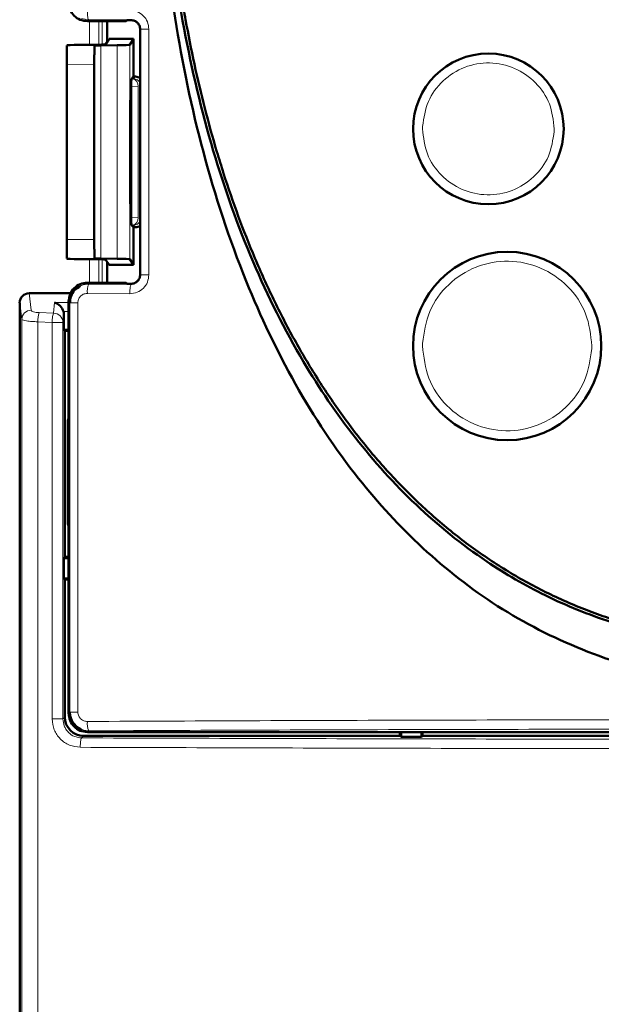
# Model space of a CAD drawing. Header units: millimetres. Extents: x 0 to 847, y 0 to 594.
# Tile 4 of 15: x 178 to 209, y 393 to 445. Entities that reach past the tile are written whole.
import ezdxf

# ---------------------------------------------------------------- set-up
doc = ezdxf.new("R2010")
doc.units = ezdxf.units.MM
doc.header["$LTSCALE"] = 2
doc.linetypes.add('SLD-Сплошная', pattern=[0])

msp = doc.modelspace()

# ---------------------------------------------------------------- linework, layer by layer
at = {"color": 8, "linetype": 'SLD-Сплошная', "lineweight": 18}
for p, q in [((181.825, 444.923), (181.447, 444.996)), ((181.757, 444.855), (181.825, 444.923)), ((181.825, 444.923), (184.081, 444.934)), ((181.862, 443.602), (181.862, 444.855)), ((182.362, 443.607), (182.362, 444.855)), ((182.549, 444.855), (182.549, 443.61)), ((184.058, 444.911), (184.081, 444.934)), ((184.558, 444.411), (184.586, 444.439)), ((185.019, 444.439), (184.586, 444.439)), ((184.586, 444.439), (184.586, 431.383)), ((185.019, 444.439), (185.019, 431.383)), ((182.14, 443.561), (180.658, 443.566)), ((182.138, 432.263), (182.138, 443.559)), ((182.475, 443.572), (182.475, 432.25)), ((183.329, 443.58), (183.329, 432.243)), ((184.003, 443.604), (184.003, 432.218)), ((182.121, 442.56), (180.658, 442.566)), ((184.169, 441.8), (184.096, 441.799)), ((184.308, 441.911), (184.198, 441.801)), ((184.086, 441.394), (184.452, 441.4)), ((184.452, 441.4), (184.452, 434.422)), ((199.558, 439.137), (199.561, 439.272)), ((206.555, 439.003), (206.558, 439.137)), ((184.086, 434.428), (184.452, 434.422)), ((184.096, 434.023), (184.169, 434.022)), ((184.198, 434.021), (184.308, 433.911)), ((180.658, 433.256), (182.121, 433.262)), ((182.14, 432.262), (180.658, 432.256)), ((181.862, 430.967), (181.862, 432.22)), ((182.362, 430.967), (182.362, 432.215)), ((182.549, 432.212), (182.549, 430.967)), ((184.558, 431.411), (184.586, 431.383)), ((181.825, 430.899), (181.757, 430.967)), ((184.081, 430.888), (181.825, 430.899)), ((184.058, 430.911), (184.081, 430.888)), ((178.772, 429.508), (178.654, 430.411)), ((184.013, 430.388), (181.752, 430.4)), ((178.272, 429.025), (178.158, 429.898)), ((180.013, 429.921), (179.957, 429.348)), ((180.758, 429.921), (180.013, 429.921)), ((180.823, 429.902), (180.758, 429.968)), ((181.249, 429.902), (180.823, 429.902)), ((180.823, 429.902), (180.823, 408.175)), ((181.249, 429.902), (181.249, 408.175)), ((179.957, 429.348), (179.193, 429.38)), ((180.457, 428.865), (180.5, 429.307)), ((180.484, 429.438), (180.758, 429.438)), ((178.272, 380.411), (178.272, 429.025)), ((179.115, 380.411), (179.115, 428.897)), ((179.115, 428.897), (179.881, 428.865)), ((179.881, 407.81), (179.881, 428.865)), ((179.881, 428.865), (180.457, 428.865)), ((180.457, 407.81), (180.457, 428.865)), ((199.558, 427.611), (199.56, 427.749)), ((208.556, 427.473), (208.558, 427.611)), ((180.714, 423.555), (180.758, 423.511)), ((180.758, 418.311), (180.714, 418.267)), ((180.457, 407.81), (179.881, 407.81)), ((180.457, 407.81), (180.558, 407.911)), ((180.758, 408.11), (180.823, 408.175)), ((181.558, 406.911), (181.451, 406.804)), ((181.825, 407.179), (181.757, 407.111))]:
    msp.add_line(p, q, dxfattribs=at)
at = {"color": 7, "linetype": 'SLD-Сплошная', "lineweight": 50}
for p, q in [((181.757, 444.855), (182.521, 444.855)), ((183.809, 444.862), (182.521, 444.855)), ((182.808, 443.761), (182.808, 444.857)), ((183.858, 444.911), (183.809, 444.862)), ((184.058, 444.911), (183.858, 444.911)), ((184.558, 431.411), (184.558, 444.411)), ((182.713, 443.619), (182.908, 443.911)), ((182.908, 443.911), (184.208, 443.911)), ((184.208, 443.911), (184.003, 443.604)), ((184.208, 443.911), (184.208, 441.911)), ((181.332, 443.598), (182.376, 443.607)), ((182.138, 443.559), (182.14, 443.561)), ((183.329, 443.58), (182.475, 443.572)), ((180.658, 433.256), (180.658, 442.566)), ((182.121, 442.56), (182.121, 433.262)), ((184.096, 441.799), (184.208, 441.911)), ((184.208, 441.911), (184.308, 441.911)), ((184.086, 434.428), (184.086, 441.394)), ((184.03, 440.661), (184.074, 440.661)), ((184.03, 435.161), (184.03, 440.661)), ((184.074, 440.661), (184.074, 435.161)), ((184.074, 435.161), (184.03, 435.161)), ((184.208, 433.911), (184.096, 434.023)), ((184.208, 433.911), (184.208, 431.911)), ((184.208, 433.911), (184.308, 433.911)), ((182.376, 432.215), (181.332, 432.225)), ((182.14, 432.262), (182.138, 432.263)), ((182.475, 432.25), (183.329, 432.243)), ((182.908, 431.911), (182.713, 432.203)), ((182.808, 430.965), (182.808, 432.061)), ((182.908, 431.911), (184.208, 431.911)), ((184.003, 432.218), (184.208, 431.911)), ((182.521, 430.967), (181.757, 430.967)), ((182.521, 430.967), (183.809, 430.961)), ((183.809, 430.961), (183.858, 430.911)), ((183.858, 430.911), (184.058, 430.911)), ((178.654, 430.411), (180.875, 430.411)), ((178.158, 380.411), (178.158, 429.898)), ((180.758, 429.968), (180.758, 408.11)), ((180.5, 429.307), (180.5, 428.469)), ((180.5, 428.469), (180.558, 428.411)), ((180.5, 428.469), (180.758, 428.469)), ((180.558, 428.411), (180.558, 416.411)), ((180.758, 428.411), (180.558, 428.411)), ((180.714, 418.267), (180.714, 423.555)), ((180.721, 423.329), (180.758, 423.329)), ((180.721, 418.493), (180.758, 418.493)), ((180.558, 416.411), (180.5, 416.353)), ((180.5, 416.353), (180.5, 415.269)), ((180.758, 416.353), (180.5, 416.353)), ((180.558, 416.411), (180.758, 416.411)), ((180.5, 415.269), (180.558, 415.211)), ((180.5, 415.269), (180.758, 415.269)), ((180.558, 415.211), (180.558, 407.911)), ((180.758, 415.211), (180.558, 415.211)), ((181.558, 406.911), (198.358, 406.911)), ((181.757, 407.111), (254.359, 407.111)), ((198.358, 406.911), (198.358, 407.111)), ((198.358, 406.911), (198.416, 406.853)), ((198.416, 407.111), (198.416, 406.853)), ((198.416, 406.853), (199.5, 406.853)), ((199.5, 406.853), (199.5, 407.111)), ((199.5, 406.853), (199.558, 406.911)), ((199.558, 407.111), (199.558, 406.911)), ((199.558, 406.911), (217.458, 406.911))]:
    msp.add_line(p, q, dxfattribs=at)
at = {"color": 8, "linetype": 'SLD-Сплошная', "lineweight": 18, "flags": 128}
msp.add_lwpolyline([(185.019, 431.383), (184.934, 431.383), (184.853, 431.383), (184.779, 431.383), (184.715, 431.383), (184.662, 431.383), (184.622, 431.383), (184.596, 431.383), (184.586, 431.383)], dxfattribs=at)
at = {"color": 7, "linetype": 'SLD-Сплошная', "lineweight": 50}
for centre, radius in [((203.058, 439.137), 4), ((204.058, 427.611), 5)]:
    msp.add_circle(centre, radius, dxfattribs=at)
at = {"color": 8, "linetype": 'SLD-Сплошная', "lineweight": 18}
for centre, radius, start, end in [((184.092, 441.446), 0.363, 352.7749, 77.7621), ((184.198, 441.401), 0.4, 25.9125, 89.9794), ((184.092, 434.376), 0.363, 282.2379, 7.2251), ((184.198, 434.421), 0.4, 270.0206, 334.0875), ((182.74, 430.511), 0.993, 157.0087, 186.4556), ((178.768, 429.011), 0.497, 89.6449, 178.404), ((180.508, 428.92), 1.392, 160.7208, 180.9573), ((179.962, 428.852), 0.496, 1.4534, 90.5129), ((182.74, 407.567), 0.993, 173.5445, 202.9911)]:
    msp.add_arc(centre, radius, start, end, dxfattribs=at)
at = {"color": 7, "linetype": 'SLD-Сплошная', "lineweight": 50}
for centre, major_axis, ratio, start_param, end_param in [((181.658, 443.573), (1, 0), 0.026186, 1.902409, 3.141593), ((182.638, 443.559), (0.5, 0), 0.026186, 1.902409, 3.059264), ((182.213, 443.619), (0.5, 0), 0.026186, 5.044002, 6.265732), ((183.003, 443.604), (1, 0), 0.026186, 5.044002, 6.265732), ((184.096, 441.399), (0, 0.4), 0.025118, 0.025129, 1.583584), ((184.308, 441.511), (0.283, 0.283), 0.999695, 0.110346, 0.785246), ((184.096, 434.423), (0, 0.4), 0.025118, 1.558009, 3.116464), ((184.308, 434.311), (-0.283, 0.283), 0.999695, 2.356347, 3.031247), ((181.658, 432.249), (1, 0), 0.026186, 3.141593, 4.380776), ((182.638, 432.263), (0.5, 0), 0.026186, 3.223921, 4.380776), ((182.213, 432.203), (0.5, 0), 0.026186, 0.017453, 1.239184), ((183.003, 432.218), (1, 0), 0.026186, 0.017453, 1.239184), ((178.658, 429.893), (-0.067, 0.514), 0.965377, 6.158029, 7.719793), ((180.013, 429.438), (-0.372, 0.411), 0.766382, 4.104935, 5.413932), ((180, 429.304), (-0.05, -0.515), 0.965617, 1.67166, 1.926684), ((181.214, 423.555), (0.354, -0.354), 0.999315, 3.503949, 3.926648), ((181.214, 418.267), (0.354, 0.354), 0.999315, 2.356537, 2.779236), ((181.558, 407.911), (0.708, 0.708), 0.999315, 2.356537, 3.926648)]:
    msp.add_ellipse(centre, major_axis=major_axis, ratio=ratio, start_param=start_param, end_param=end_param, dxfattribs=at)
for points, knots in [([(185.288, 459.121), (185.349, 456.822), (185.472, 452.104), (186.31, 445.001), (187.78, 437.887), (189.92, 431.359), (192.684, 425.525), (195.84, 420.744), (199.486, 416.787), (203.472, 413.662), (207.992, 411.357), (212.914, 409.858), (216.332, 409.682), (218.058, 409.593)], [0, 0, 0, 0, 0.104269, 0.214037, 0.323977, 0.433479, 0.525016, 0.616432, 0.692562, 0.768609, 0.845231, 0.921838, 1, 1, 1, 1]), ([(185.532, 459.123), (185.611, 456.572), (185.764, 451.652), (186.764, 444.574), (188.296, 438.07), (190.403, 432.128), (192.958, 427.014), (195.889, 422.691), (199.132, 419.091), (202.573, 416.315), (206.093, 414.27), (209.633, 412.841), (213.663, 411.84), (216.539, 411.713), (218.058, 411.646)], [0, 0, 0, 0, 0.119389, 0.230269, 0.333991, 0.431742, 0.524726, 0.600796, 0.675597, 0.750713, 0.806777, 0.865553, 0.928964, 1, 1, 1, 1]), ([(250.42, 459.124), (250.418, 458.924), (250.408, 457.924), (250.357, 456.125), (250.251, 454.127), (250.102, 452.132), (249.912, 450.141), (249.612, 447.759), (249.239, 445.388), (248.862, 443.423), (248.433, 441.469), (247.952, 439.527), (247.285, 437.22), (246.649, 435.323), (245.952, 433.448), (245.342, 431.967), (244.512, 430.147), (243.611, 428.36), (242.612, 426.625), (241.537, 424.937), (240.614, 423.628), (239.379, 422.053), (238.325, 420.846), (236.926, 419.415), (235.74, 418.336), (234.179, 417.084), (232.867, 416.162), (231.156, 415.123), (229.375, 414.201), (227.518, 413.446), (225.615, 412.824), (223.671, 412.333), (221.295, 411.958), (218.896, 411.79), (216.491, 411.82), (214.097, 412.049), (211.732, 412.489), (209.802, 413.033), (207.918, 413.709), (206.082, 414.515), (204.328, 415.487), (202.646, 416.572), (201.358, 417.527), (199.829, 418.819), (198.67, 419.926), (197.304, 421.389), (196.277, 422.619), (195.075, 424.219), (194.178, 425.546), (193.133, 427.253), (192.164, 429.005), (191.293, 430.806), (190.49, 432.639), (189.755, 434.5), (189.104, 436.392), (188.512, 438.303), (187.979, 440.232), (187.428, 442.569), (187.038, 444.531), (186.697, 446.502), (186.405, 448.481), (186.128, 450.866), (185.954, 452.859), (185.825, 454.833), (185.732, 456.788), (185.708, 458.345), (185.696, 459.124)], [0, 0, 0, 0, 0.004698, 0.023489, 0.042281, 0.051677, 0.070469, 0.089261, 0.108054, 0.126847, 0.136242, 0.155036, 0.17383, 0.192624, 0.20202, 0.220816, 0.230212, 0.249008, 0.267806, 0.277203, 0.296003, 0.305399, 0.324202, 0.333598, 0.352404, 0.361801, 0.380609, 0.390006, 0.408816, 0.427626, 0.437024, 0.455834, 0.474643, 0.49345, 0.512256, 0.531064, 0.549873, 0.568683, 0.57808, 0.59689, 0.6157, 0.625098, 0.643906, 0.653303, 0.672108, 0.681505, 0.700307, 0.709704, 0.728504, 0.7379, 0.756698, 0.775495, 0.784891, 0.803686, 0.822481, 0.831877, 0.850671, 0.869464, 0.888257, 0.897653, 0.916446, 0.935238, 0.95403, 0.963426, 0.981707, 1, 1, 1, 1]), ([(180.758, 445.855), (180.773, 445.724), (180.803, 445.462), (181.034, 445.131), (181.365, 444.9), (181.626, 444.87), (181.757, 444.855)], [0, 0, 0, 0, 0.250043, 0.500005, 0.749965, 1, 1, 1, 1]), ([(184.558, 444.411), (184.556, 444.448), (184.552, 444.519), (184.512, 444.646), (184.418, 444.771), (184.293, 444.865), (184.167, 444.905), (184.096, 444.909), (184.058, 444.911)], [0, 0, 0, 0, 0.140796, 0.271759, 0.499936, 0.728114, 0.856106, 1, 1, 1, 1]), ([(180.658, 442.566), (180.658, 442.678), (180.658, 442.901), (180.658, 443.198), (180.658, 443.425), (180.658, 443.544), (180.658, 443.56), (180.658, 443.566)], [0, 0, 0, 0, 0.215287, 0.430533, 0.646929, 0.865673, 1, 1, 1, 1]), ([(182.138, 443.559), (182.136, 443.541), (182.132, 443.506), (182.127, 443.314), (182.123, 443.045), (182.122, 442.776), (182.121, 442.612), (182.121, 442.56)], [0, 0, 0, 0, 0.225157, 0.450345, 0.674628, 0.897155, 1, 1, 1, 1]), ([(180.658, 432.256), (180.658, 432.27), (180.658, 432.299), (180.658, 432.482), (180.658, 432.746), (180.658, 433.021), (180.658, 433.195), (180.658, 433.256)], [0, 0, 0, 0, 0.2214089, 0.4428582, 0.663124, 0.880994, 1, 1, 1, 1]), ([(182.121, 433.262), (182.122, 433.15), (182.122, 432.926), (182.125, 432.628), (182.129, 432.402), (182.134, 432.288), (182.137, 432.269), (182.138, 432.263)], [0, 0, 0, 0, 0.220791, 0.441553, 0.663165, 0.886494, 1, 1, 1, 1]), ([(184.058, 430.911), (184.095, 430.913), (184.166, 430.917), (184.293, 430.957), (184.418, 431.052), (184.512, 431.176), (184.552, 431.302), (184.556, 431.373), (184.558, 431.411)], [0, 0, 0, 0, 0.140796, 0.271759, 0.499936, 0.728114, 0.856106, 1, 1, 1, 1]), ([(181.757, 430.967), (181.626, 430.952), (181.365, 430.922), (181.034, 430.691), (180.803, 430.36), (180.773, 430.099), (180.758, 429.968)], [0, 0, 0, 0, 0.250035, 0.499995, 0.749957, 1, 1, 1, 1]), ([(181.375, 430.793), (181.27, 430.726), (181.062, 430.591), (180.863, 430.265), (180.836, 430.022), (180.823, 429.902)], [0, 0, 0, 0, 0.338978, 0.672836, 1, 1, 1, 1]), ([(180.758, 408.11), (180.773, 407.979), (180.803, 407.718), (181.034, 407.387), (181.365, 407.156), (181.626, 407.126), (181.757, 407.111)], [0, 0, 0, 0, 0.250039, 0.5, 0.749961, 1, 1, 1, 1]), ([(181.429, 407.259), (181.333, 407.311), (181.174, 407.397), (181.007, 407.588), (180.901, 407.771), (180.835, 407.97), (180.827, 408.107), (180.823, 408.175)], [0, 0, 0, 0, 0.279419, 0.464357, 0.64606, 0.824587, 1, 1, 1, 1])]:
    msp.add_open_spline(points, degree=3, knots=knots, dxfattribs=at)
at = {"color": 8, "linetype": 'SLD-Сплошная', "lineweight": 18}
for points, knots in [([(181.825, 444.923), (181.816, 444.932), (181.798, 444.95), (181.773, 445.067), (181.756, 445.233), (181.754, 445.361), (181.752, 445.423)], [0, 0, 0, 0, 0.240549, 0.5, 0.759451, 1, 1, 1, 1]), ([(184.013, 445.434), (184.145, 445.419), (184.408, 445.39), (184.743, 445.161), (184.974, 444.829), (185.004, 444.568), (185.019, 444.439)], [0, 0, 0, 0, 0.252486, 0.504237, 0.755286, 1, 1, 1, 1]), ([(184.081, 444.934), (184.119, 444.932), (184.19, 444.928), (184.314, 444.887), (184.422, 444.816), (184.503, 444.719), (184.551, 444.631), (184.58, 444.537), (184.584, 444.471), (184.586, 444.439)], [0, 0, 0, 0, 0.145773, 0.278611, 0.50512, 0.631906, 0.7563, 0.878819, 1, 1, 1, 1]), ([(199.561, 439.272), (199.629, 439.722), (199.767, 440.622), (200.601, 441.747), (201.763, 442.485), (203.127, 442.725), (204.481, 442.433), (205.614, 441.65), (206.404, 440.495), (206.507, 439.59), (206.558, 439.137)], [0, 0, 0, 0, 0.125, 0.250001, 0.375001, 0.500001, 0.625001, 0.750001, 0.875, 1, 1, 1, 1]), ([(184.198, 441.801), (184.197, 441.801), (184.194, 441.801), (184.177, 441.8), (184.169, 441.8)], [0, 0, 0, 0, 0.5000148, 1, 1, 1, 1]), ([(206.555, 439.003), (206.487, 438.553), (206.349, 437.652), (205.515, 436.528), (204.353, 435.789), (202.989, 435.549), (201.635, 435.842), (200.502, 436.624), (199.712, 437.78), (199.609, 438.685), (199.558, 439.137)], [0, 0, 0, 0, 0.125001, 0.250001, 0.375001, 0.500002, 0.625001, 0.750001, 0.875001, 1, 1, 1, 1]), ([(184.198, 434.021), (184.197, 434.021), (184.194, 434.021), (184.177, 434.022), (184.169, 434.022)], [0, 0, 0, 0, 0.499093, 1, 1, 1, 1]), ([(199.56, 427.749), (199.644, 428.33), (199.813, 429.492), (200.879, 430.948), (202.372, 431.908), (204.129, 432.225), (205.875, 431.854), (207.338, 430.849), (208.359, 429.361), (208.492, 428.194), (208.558, 427.611)], [0, 0, 0, 0, 0.125, 0.25, 0.375001, 0.500001, 0.625001, 0.75, 0.875, 1, 1, 1, 1]), ([(185.019, 431.383), (185.005, 431.254), (184.975, 430.994), (184.744, 430.662), (184.409, 430.432), (184.145, 430.403), (184.013, 430.388)], [0, 0, 0, 0, 0.244537, 0.494026, 0.748217, 1, 1, 1, 1]), ([(184.586, 431.383), (184.584, 431.351), (184.58, 431.286), (184.551, 431.191), (184.503, 431.103), (184.422, 431.006), (184.314, 430.935), (184.19, 430.894), (184.119, 430.89), (184.081, 430.888)], [0, 0, 0, 0, 0.121137, 0.243637, 0.368042, 0.494864, 0.721436, 0.854264, 1, 1, 1, 1]), ([(181.825, 430.899), (181.743, 430.894), (181.587, 430.885), (181.443, 430.823), (181.375, 430.793)], [0, 0, 0, 0, 0.5248529, 1, 1, 1, 1]), ([(184.013, 430.388), (184.014, 430.45), (184.017, 430.578), (184.033, 430.744), (184.055, 430.861), (184.073, 430.879), (184.081, 430.888)], [0, 0, 0, 0, 0.240552, 0.500003, 0.759452, 1, 1, 1, 1]), ([(181.752, 430.4), (181.716, 430.397), (181.642, 430.393), (181.54, 430.358), (181.45, 430.305), (181.356, 430.22), (181.268, 430.086), (181.255, 429.964), (181.249, 429.902)], [0, 0, 0, 0, 0.140821, 0.28179, 0.410169, 0.538614, 0.767788, 1, 1, 1, 1]), ([(179.193, 429.38), (179.137, 429.384), (179.023, 429.392), (178.889, 429.422), (178.794, 429.462), (178.779, 429.492), (178.772, 429.508)], [0, 0, 0, 0, 0.246769, 0.497602, 0.748311, 1, 1, 1, 1]), ([(179.881, 428.865), (179.884, 428.918), (179.89, 429.027), (179.909, 429.176), (179.932, 429.293), (179.949, 429.33), (179.957, 429.348)], [0, 0, 0, 0, 0.24316, 0.500014, 0.763905, 1, 1, 1, 1]), ([(178.272, 429.025), (178.292, 429.007), (178.326, 428.977), (178.526, 428.937), (178.785, 428.909), (179.008, 428.901), (179.115, 428.897)], [0, 0, 0, 0, 0.288724, 0.504192, 0.760154, 1, 1, 1, 1]), ([(208.556, 427.473), (208.472, 426.892), (208.303, 425.73), (207.237, 424.274), (205.744, 423.314), (203.987, 422.997), (202.241, 423.368), (200.778, 424.373), (199.757, 425.861), (199.624, 427.028), (199.558, 427.611)], [0, 0, 0, 0, 0.1250005, 0.2500008, 0.375001, 0.5000011, 0.625001, 0.7500008, 0.8750005, 1, 1, 1, 1]), ([(181.378, 406.304), (181.181, 406.328), (180.787, 406.375), (180.294, 406.724), (179.948, 407.221), (179.903, 407.614), (179.881, 407.81)], [0, 0, 0, 0, 0.252019, 0.502932, 0.751807, 1, 1, 1, 1]), ([(181.451, 406.804), (181.321, 406.82), (181.062, 406.851), (180.782, 407.048), (180.614, 407.257), (180.491, 407.491), (180.47, 407.685), (180.457, 407.81)], [0, 0, 0, 0, 0.250283, 0.500399, 0.635441, 0.763829, 1, 1, 1, 1]), ([(181.249, 408.175), (181.252, 408.139), (181.256, 408.066), (181.292, 407.966), (181.345, 407.876), (181.431, 407.784), (181.566, 407.698), (181.689, 407.685), (181.752, 407.678)], [0, 0, 0, 0, 0.138866, 0.27552, 0.403161, 0.531949, 0.755616, 1, 1, 1, 1]), ([(181.752, 407.678), (187.864, 407.705), (200.083, 407.758), (218.56, 407.78), (230.844, 407.757), (236.983, 407.746)], [0, 0, 0, 0, 0.333623, 0.666955, 1, 1, 1, 1]), ([(181.825, 407.179), (181.754, 407.182), (181.617, 407.189), (181.49, 407.237), (181.429, 407.259)], [0, 0, 0, 0, 0.52498, 1, 1, 1, 1]), ([(181.825, 407.179), (185.004, 407.194), (191.265, 407.223), (200.589, 407.252), (209.523, 407.268), (218.271, 407.273), (227.4, 407.268), (233.72, 407.253), (237.131, 407.246)], [0, 0, 0, 0, 0.173522, 0.341801, 0.506189, 0.657416, 0.815069, 1, 1, 1, 1]), ([(181.378, 406.304), (181.379, 406.368), (181.381, 406.465), (181.39, 406.581), (181.403, 406.685), (181.424, 406.78), (181.442, 406.796), (181.451, 406.804)], [0, 0, 0, 0, 0.245996, 0.376621, 0.508757, 0.765662, 1, 1, 1, 1]), ([(235.924, 406.75), (229.863, 406.742), (217.739, 406.727), (199.516, 406.745), (187.472, 406.784), (181.451, 406.804)], [0, 0, 0, 0, 0.333294, 0.666701, 1, 1, 1, 1]), ([(235.669, 406.25), (229.633, 406.242), (217.554, 406.227), (199.393, 406.245), (187.385, 406.285), (181.378, 406.304)], [0, 0, 0, 0, 0.333023, 0.666356, 1, 1, 1, 1])]:
    msp.add_open_spline(points, degree=3, knots=knots, dxfattribs=at)
msp.add_open_spline([(181.249, 408.175), (181.193, 408.175), (181.08, 408.175), (180.943, 408.175), (180.847, 408.175), (180.831, 408.175), (180.823, 408.175)], degree=3, dxfattribs=at)

doc.saveas('drawing.dxf')
